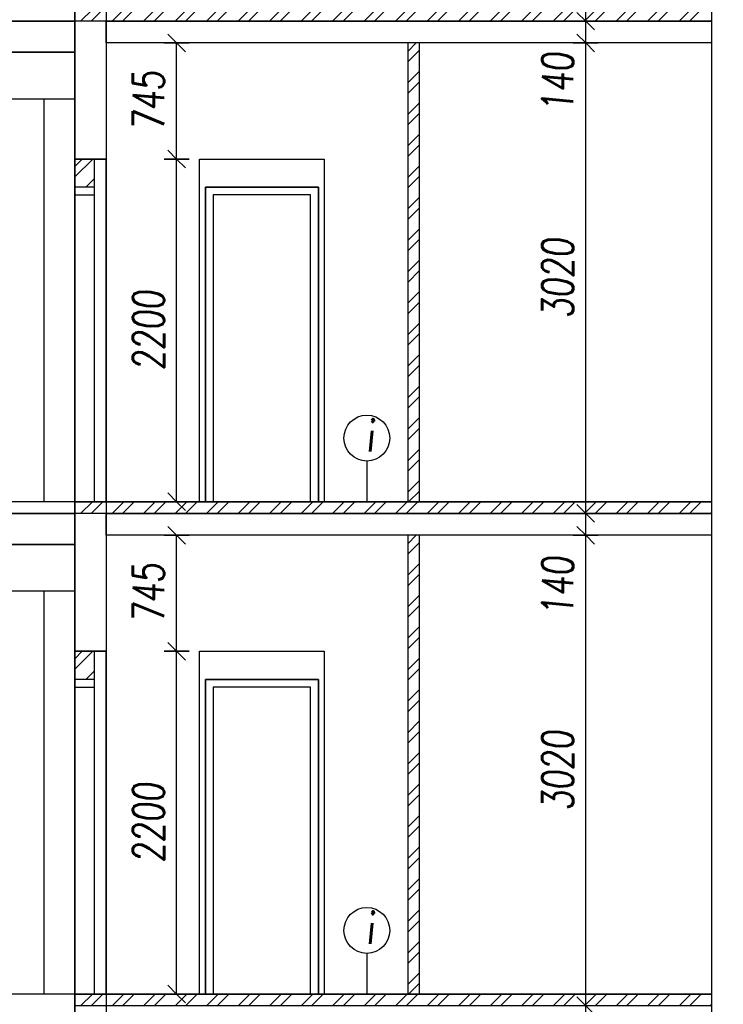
# Model space of a CAD drawing. Header units: millimetres. Extents: x 22267 to 193155, y 329430 to 541733.
# Tile 57 of 89: x 136183 to 140697, y 373645 to 379965. Entities that reach past the tile are written whole.
import ezdxf

# ---------------------------------------------------------------- set-up
doc = ezdxf.new("R2010")
doc.units = ezdxf.units.MM
doc.linetypes.add('ČERCHOVANÁ', pattern=[25.4, 12.7, -6.35, 0, -6.35])
for name, color, linetype in [('BOURÁNÍ PŘÍČEK', 30, 'Continuous'), ('DVERE', 4, 'Continuous'), ('KOTY_100', 7, 'Continuous'), ('KÓTY BP PODLAHA', 255, 'Continuous'), ('KÓTY BP PŘÍČKY', 255, 'Continuous'), ('OSY', 7, 'Continuous'), ('TENKA', 4, 'Continuous'), ('TLUSTA', 2, 'Continuous'), ('ŽB', 1, 'Continuous')]:
    doc.layers.add(name, color=color, linetype=linetype)
doc.styles.add('CS-ROMANS', font='romans.shx', dxfattribs={"width": 0.75, "oblique": 5})
doc.styles.add('CS-ROMANS_100', font='romans.shx', dxfattribs={"width": 0.75, "oblique": 5, "height": 200})
doc.dimstyles.new('A_KÓTA_100', dxfattribs={"dimtxt": 200, "dimasz": 4, "dimexe": 100, "dimexo": 1500, "dimgap": 80, "dimtad": 1, "dimdec": 0, "dimdsep": 46, "dimtxsty": 'CS-ROMANS_100', "dimblk": 'KOT_CARA20', "dimcen": 90, "dimse1": 1, "dimse2": 1, "dimclrd": 256, "dimclre": 256, "dimclrt": 256, "dimadec": 0, "dimazin": 0, "dimtfac": 1, "dimtdec": 0, "dimtix": 1, "dimtmove": 2, "dimatfit": 3, "dimldrblk": 'OBLIQUE', "dimfxl": 1, "dimfxlon": 1, "dimtolj": 1, "dimarcsym": 0})

# ---------------------------------------------------------------- blocks, each defined once
blk = doc.blocks.new('KOT_CARA20')
for p, q in [((0, 20), (0, -20)), ((0, 0), (-14.1, -14.1)), ((0, 0), (14.1, 14.1))]:
    blk.add_line(p, q)
blk = doc.blocks.new('*D3206')
at = {"layer": 'Defpoints', "color": 0, "transparency": 16777216}
for p in [(139814.6, 373635.5), (139949.6, 373635.5), (139949.6, 373495.5)]:
    blk.add_point(p, dxfattribs=at)
at = {"layer": 'KOTY_100', "lineweight": -2, "transparency": 16777216}
for p, q in [((139814.6, 373639.5), (139814.6, 373643.5)), ((139814.6, 373495.5), (139814.6, 373635.5)), ((139814.6, 373491.5), (139814.6, 373487.5))]:
    blk.add_line(p, q, dxfattribs=at)
at = {"layer": 'KOTY_100', "lineweight": -2, "transparency": 16777216, "xscale": 4, "yscale": 4, "zscale": 4}
for p, rotation in [((139814.6, 373635.5), 270), ((139814.6, 373495.5), 90)]:
    blk.add_blockref('KOT_CARA20', p, dxfattribs=dict(at, rotation=rotation))
at = {"layer": 'KOTY_100', "transparency": 16777216, "insert": (139634.6, 373249.8), "char_height": 200, "attachment_point": 5, "rotation": 90, "style": 'CS-ROMANS_100'}
blk.add_mtext('\\A1;140', dxfattribs=at)
blk = doc.blocks.new('_OBLIQUE')
at = {"color": 0, "linetype": 'ByBlock', "ltscale": 15}
blk.add_line((-0.5, -0.5), (0.5, 0.5), dxfattribs=at)
blk = doc.blocks.new('*D3207')
at = {"layer": 'Defpoints', "color": 0, "transparency": 16777216}
for p in [(139814.6, 376655.5), (139949.6, 376655.5), (139949.6, 373635.5)]:
    blk.add_point(p, dxfattribs=at)
at = {"layer": 'KOTY_100', "lineweight": -2, "transparency": 16777216}
blk.add_line((139814.6, 373639.5), (139814.6, 376651.5), dxfattribs=at)
at = {"layer": 'KOTY_100', "lineweight": -2, "transparency": 16777216, "xscale": 4, "yscale": 4, "zscale": 4}
for p, rotation in [((139814.6, 376655.5), 90), ((139814.6, 373635.5), 270)]:
    blk.add_blockref('KOT_CARA20', p, dxfattribs=dict(at, rotation=rotation))
at = {"layer": 'KOTY_100', "transparency": 16777216, "insert": (139634.6, 375145.5), "char_height": 200, "attachment_point": 5, "rotation": 90, "style": 'CS-ROMANS_100'}
blk.add_mtext('\\A1;3020', dxfattribs=at)
blk = doc.blocks.new('*D3208')
at = {"layer": 'Defpoints', "color": 0, "transparency": 16777216}
for p in [(139814.6, 376795.5), (140048.6, 376795.5), (139949.6, 376655.5)]:
    blk.add_point(p, dxfattribs=at)
at = {"layer": 'KOTY_100', "lineweight": -2, "transparency": 16777216}
for p, q in [((139814.6, 376799.5), (139814.6, 376803.5)), ((139814.6, 376655.5), (139814.6, 376795.5)), ((139814.6, 376651.5), (139814.6, 376647.5))]:
    blk.add_line(p, q, dxfattribs=at)
at = {"layer": 'KOTY_100', "lineweight": -2, "transparency": 16777216, "xscale": 4, "yscale": 4, "zscale": 4}
for p, rotation in [((139814.6, 376795.5), 270), ((139814.6, 376655.5), 90)]:
    blk.add_blockref('KOT_CARA20', p, dxfattribs=dict(at, rotation=rotation))
at = {"layer": 'KOTY_100', "transparency": 16777216, "insert": (139634.6, 376327.7), "char_height": 200, "attachment_point": 5, "rotation": 90, "style": 'CS-ROMANS_100'}
blk.add_mtext('\\A1;140', dxfattribs=at)
blk = doc.blocks.new('*D3209')
at = {"layer": 'Defpoints', "color": 0, "transparency": 16777216}
for p in [(139814.6, 379815.5), (139949.6, 379815.5), (140048.6, 376795.5)]:
    blk.add_point(p, dxfattribs=at)
at = {"layer": 'KOTY_100', "lineweight": -2, "transparency": 16777216}
blk.add_line((139814.6, 376799.5), (139814.6, 379811.5), dxfattribs=at)
at = {"layer": 'KOTY_100', "lineweight": -2, "transparency": 16777216, "xscale": 4, "yscale": 4, "zscale": 4}
for p, rotation in [((139814.6, 379815.5), 90), ((139814.6, 376795.5), 270)]:
    blk.add_blockref('KOT_CARA20', p, dxfattribs=dict(at, rotation=rotation))
at = {"layer": 'KOTY_100', "transparency": 16777216, "insert": (139634.6, 378305.5), "char_height": 200, "attachment_point": 5, "rotation": 90, "style": 'CS-ROMANS_100'}
blk.add_mtext('\\A1;3020', dxfattribs=at)
blk = doc.blocks.new('*D3210')
at = {"layer": 'Defpoints', "color": 0, "transparency": 16777216}
for p in [(139814.6, 379955.5), (139949.6, 379955.5), (139949.6, 379815.5)]:
    blk.add_point(p, dxfattribs=at)
at = {"layer": 'KOTY_100', "lineweight": -2, "transparency": 16777216}
for p, q in [((139814.6, 379959.5), (139814.6, 379963.5)), ((139814.6, 379815.5), (139814.6, 379955.5)), ((139814.6, 379811.5), (139814.6, 379807.5))]:
    blk.add_line(p, q, dxfattribs=at)
at = {"layer": 'KOTY_100', "lineweight": -2, "transparency": 16777216, "xscale": 4, "yscale": 4, "zscale": 4}
for p, rotation in [((139814.6, 379955.5), 270), ((139814.6, 379815.5), 90)]:
    blk.add_blockref('KOT_CARA20', p, dxfattribs=dict(at, rotation=rotation))
at = {"layer": 'KOTY_100', "transparency": 16777216, "insert": (139634.6, 379562.7), "char_height": 200, "attachment_point": 5, "rotation": 90, "style": 'CS-ROMANS_100'}
blk.add_mtext('\\A1;140', dxfattribs=at)
blk = doc.blocks.new('*D3211')
at = {"layer": 'Defpoints', "color": 0, "transparency": 16777216}
for p in [(139814.6, 382975.5), (139949.6, 382975.5), (139949.6, 379955.5)]:
    blk.add_point(p, dxfattribs=at)
at = {"layer": 'KOTY_100', "lineweight": -2, "transparency": 16777216}
blk.add_line((139814.6, 379959.5), (139814.6, 382971.5), dxfattribs=at)
at = {"layer": 'KOTY_100', "lineweight": -2, "transparency": 16777216, "xscale": 4, "yscale": 4, "zscale": 4}
for p, rotation in [((139814.6, 382975.5), 90), ((139814.6, 379955.5), 270)]:
    blk.add_blockref('KOT_CARA20', p, dxfattribs=dict(at, rotation=rotation))
at = {"layer": 'KOTY_100', "transparency": 16777216, "insert": (139634.6, 381465.5), "char_height": 200, "attachment_point": 5, "rotation": 90, "style": 'CS-ROMANS_100'}
blk.add_mtext('\\A1;3020', dxfattribs=at)
blk = doc.blocks.new('*D3442')
at = {"layer": 'Defpoints', "color": 0, "transparency": 16777216}
for p in [(136737.4, 375910.5), (137189.8, 375910.5), (136832.1, 373710.5)]:
    blk.add_point(p, dxfattribs=at)
at = {"layer": 'KÓTY BP PŘÍČKY', "lineweight": -2, "transparency": 16777216}
blk.add_line((137189.8, 373714.5), (137189.8, 375906.5), dxfattribs=at)
at = {"layer": 'KÓTY BP PŘÍČKY', "lineweight": -2, "transparency": 16777216, "xscale": 4, "yscale": 4, "zscale": 4}
for p, rotation in [((137189.8, 375910.5), 90), ((137189.8, 373710.5), 270)]:
    blk.add_blockref('KOT_CARA20', p, dxfattribs=dict(at, rotation=rotation))
at = {"layer": 'KÓTY BP PŘÍČKY', "transparency": 16777216, "insert": (137009.8, 374810.5), "char_height": 200, "attachment_point": 5, "rotation": 90, "style": 'CS-ROMANS_100'}
blk.add_mtext('\\A1;2200', dxfattribs=at)
blk = doc.blocks.new('*D3443')
at = {"layer": 'Defpoints', "color": 0, "transparency": 16777216}
for p in [(137189.8, 376655.5), (137397, 376655.5), (136737.4, 375910.5)]:
    blk.add_point(p, dxfattribs=at)
at = {"layer": 'KÓTY BP PŘÍČKY', "lineweight": -2, "transparency": 16777216}
blk.add_line((137189.8, 375914.5), (137189.8, 376651.5), dxfattribs=at)
at = {"layer": 'KÓTY BP PŘÍČKY', "lineweight": -2, "transparency": 16777216, "xscale": 4, "yscale": 4, "zscale": 4}
for p, rotation in [((137189.8, 376655.5), 90), ((137189.8, 375910.5), 270)]:
    blk.add_blockref('KOT_CARA20', p, dxfattribs=dict(at, rotation=rotation))
at = {"layer": 'KÓTY BP PŘÍČKY', "transparency": 16777216, "insert": (137009.8, 376283), "char_height": 200, "attachment_point": 5, "rotation": 90, "style": 'CS-ROMANS_100'}
blk.add_mtext('\\A1;745', dxfattribs=at)
blk = doc.blocks.new('*D3444')
at = {"layer": 'Defpoints', "color": 0, "transparency": 16777216}
for p in [(136737.4, 379070.5), (137189.8, 379070.5), (136832.1, 376870.5)]:
    blk.add_point(p, dxfattribs=at)
at = {"layer": 'KÓTY BP PŘÍČKY', "lineweight": -2, "transparency": 16777216}
blk.add_line((137189.8, 376874.5), (137189.8, 379066.5), dxfattribs=at)
at = {"layer": 'KÓTY BP PŘÍČKY', "lineweight": -2, "transparency": 16777216, "xscale": 4, "yscale": 4, "zscale": 4}
for p, rotation in [((137189.8, 379070.5), 90), ((137189.8, 376870.5), 270)]:
    blk.add_blockref('KOT_CARA20', p, dxfattribs=dict(at, rotation=rotation))
at = {"layer": 'KÓTY BP PŘÍČKY', "transparency": 16777216, "insert": (137009.8, 377970.5), "char_height": 200, "attachment_point": 5, "rotation": 90, "style": 'CS-ROMANS_100'}
blk.add_mtext('\\A1;2200', dxfattribs=at)
blk = doc.blocks.new('*D3445')
at = {"layer": 'Defpoints', "color": 0, "transparency": 16777216}
for p in [(137189.8, 379815.5), (137397, 379815.5), (136737.4, 379070.5)]:
    blk.add_point(p, dxfattribs=at)
at = {"layer": 'KÓTY BP PŘÍČKY', "lineweight": -2, "transparency": 16777216}
blk.add_line((137189.8, 379074.5), (137189.8, 379811.5), dxfattribs=at)
at = {"layer": 'KÓTY BP PŘÍČKY', "lineweight": -2, "transparency": 16777216, "xscale": 4, "yscale": 4, "zscale": 4}
for p, rotation in [((137189.8, 379815.5), 90), ((137189.8, 379070.5), 270)]:
    blk.add_blockref('KOT_CARA20', p, dxfattribs=dict(at, rotation=rotation))
at = {"layer": 'KÓTY BP PŘÍČKY', "transparency": 16777216, "insert": (137009.8, 379443), "char_height": 200, "attachment_point": 5, "rotation": 90, "style": 'CS-ROMANS_100'}
blk.add_mtext('\\A1;745', dxfattribs=at)

msp = doc.modelspace()

# ---------------------------------------------------------------- hatches: boundary and pattern name
at = {"layer": 'BOURÁNÍ PŘÍČEK'}
h = msp.add_hatch(dxfattribs=at)
h.set_pattern_fill('ANSI32', color=256, scale=15)
h.set_pattern_definition([(45, (-2e-10, -22120), (-101.02788, 101.02788), []), (45, (67.35, -22120), (-101.02788, 101.02788), [])])
h.paths.add_polyline_path([(136537.4, 380030.5), (140622.4, 380030.5), (140622.4, 379955.5), (136537.4, 379955.5)])
h = msp.add_hatch(dxfattribs=at)
h.set_pattern_fill('ANSI32', color=256, scale=15)
h.set_pattern_definition([(45, (98618.94, -23185), (-101.02788, 101.02788), []), (45, (98686.29, -23185), (-101.02788, 101.02788), [])])
h.paths.add_polyline_path([(138672.4, 379815.5), (138747.4, 379815.5), (138747.4, 376870.5), (138672.4, 376870.5)])
h = msp.add_hatch(dxfattribs=at)
h.set_pattern_fill('ANSI32', color=256, scale=15)
h.set_pattern_definition([(45, (96476.44, -23930), (-101.02788, 101.02788), []), (45, (96543.79, -23930), (-101.02788, 101.02788), [])])
h.paths.add_polyline_path([(136537.4, 379070.5), (136662.4, 379070.5), (136662.4, 378890.5), (136537.4, 378890.5)])
h = msp.add_hatch(dxfattribs=at)
h.set_pattern_fill('ANSI32', color=256, scale=15)
h.set_pattern_definition([(45, (-2e-10, -25280), (-101.02788, 101.02788), []), (45, (67.35, -25280), (-101.02788, 101.02788), [])])
h.paths.add_polyline_path([(136537.4, 376870.5), (140622.4, 376870.5), (140622.4, 376795.5), (136537.4, 376795.5)])
h = msp.add_hatch(dxfattribs=at)
h.set_pattern_fill('ANSI32', color=256, scale=15)
h.set_pattern_definition([(45, (98618.94, -26345), (-101.02788, 101.02788), []), (45, (98686.29, -26345), (-101.02788, 101.02788), [])])
h.paths.add_polyline_path([(138672.4, 376655.5), (138747.4, 376655.5), (138747.4, 373710.5), (138672.4, 373710.5)])
h = msp.add_hatch(dxfattribs=at)
h.set_pattern_fill('ANSI32', color=256, scale=15)
h.set_pattern_definition([(45, (96476.44, -27090), (-101.02788, 101.02788), []), (45, (96543.79, -27090), (-101.02788, 101.02788), [])])
h.paths.add_polyline_path([(136537.4, 375910.5), (136662.4, 375910.5), (136662.4, 375730.5), (136537.4, 375730.5)])
h = msp.add_hatch(dxfattribs=at)
h.set_pattern_fill('ANSI32', color=256, scale=15)
h.set_pattern_definition([(45, (-3e-10, -28440), (-101.02788, 101.02788), []), (45, (67.35, -28440), (-101.02788, 101.02788), [])])
h.paths.add_polyline_path([(136537.4, 373710.5), (140622.4, 373710.5), (140622.4, 373635.5), (136537.4, 373635.5)])

# ---------------------------------------------------------------- linework, layer by layer
for points in [[(136537.4, 406325.5), (136537.4, 335810.5)], [(136737.4, 406325.5), (136737.4, 336050.5)], [(138672.4, 379815.5), (138672.4, 376870.5)], [(138747.4, 376870.5), (138747.4, 379815.5)], [(136662.4, 376870.5), (136662.4, 379070.5)], [(138672.4, 376655.5), (138672.4, 373710.5)], [(138747.4, 373710.5), (138747.4, 376655.5)], [(136662.4, 373710.5), (136662.4, 375910.5)]]:
    msp.add_lwpolyline(points, dxfattribs=at)
for points in [[(136537.4, 380030.5), (140622.4, 380030.5), (140622.4, 379955.5), (136537.4, 379955.5)], [(136537.4, 376870.5), (136737.4, 376870.5), (136737.4, 379070.5), (136537.4, 379070.5)], [(136537.4, 379070.5), (136737.4, 379070.5), (136737.4, 376870.5), (136537.4, 376870.5)], [(136537.4, 378840.5), (136662.4, 378840.5), (136662.4, 378890.5), (136537.4, 378890.5)], [(137374.9, 376870.5), (138099.9, 376870.5), (138099.9, 378890.5), (137374.9, 378890.5)], [(137424.9, 376870.5), (138049.9, 376870.5), (138049.9, 378840.5), (137424.9, 378840.5)], [(136537.4, 376870.5), (140622.4, 376870.5), (140622.4, 376795.5), (136537.4, 376795.5)], [(136537.4, 373710.5), (136737.4, 373710.5), (136737.4, 375910.5), (136537.4, 375910.5)], [(136537.4, 375910.5), (136737.4, 375910.5), (136737.4, 373710.5), (136537.4, 373710.5)], [(136537.4, 375680.5), (136662.4, 375680.5), (136662.4, 375730.5), (136537.4, 375730.5)], [(137374.9, 373710.5), (138099.9, 373710.5), (138099.9, 375730.5), (137374.9, 375730.5)], [(137424.9, 373710.5), (138049.9, 373710.5), (138049.9, 375680.5), (137424.9, 375680.5)], [(136537.4, 373710.5), (140622.4, 373710.5), (140622.4, 373635.5), (136537.4, 373635.5)]]:
    msp.add_lwpolyline(points, close=True, dxfattribs=at)
at = {"layer": 'DVERE'}
for points in [[(137337.4, 379070.5), (138137.4, 379070.5), (138137.4, 376870.5), (137337.4, 376870.5)], [(137337.4, 375910.5), (138137.4, 375910.5), (138137.4, 373710.5), (137337.4, 373710.5)]]:
    msp.add_lwpolyline(points, close=True, dxfattribs=at)
at = {"layer": 'KÓTY BP PODLAHA'}
for centre in [(138410.3, 377279), (138410.3, 374119)]:
    msp.add_circle(centre, 147.1, dxfattribs=at)
at = {"layer": 'KÓTY BP PŘÍČKY'}
for p, q in [((138410.3, 377131.9), (138410.3, 376870.5)), ((138410.3, 373971.9), (138410.3, 373710.5))]:
    msp.add_line(p, q, dxfattribs=at)
at = {"layer": 'OSY', "linetype": 'ČERCHOVANÁ', "ltscale": 25}
msp.add_lwpolyline([(136537.4, 331387.3), (136537.4, 408305.5)], dxfattribs=at)
at = {"layer": 'TENKA'}
for points in [[(136537.4, 379955.5), (129937.4, 379955.5)], [(140622.4, 379955.5), (136737.4, 379955.5)], [(134762.4, 379455.5), (129937.4, 379455.5), (129937.4, 379755.5), (136537.4, 379755.5), (136537.4, 379455.5), (134837.4, 379455.5)], [(136337.4, 379455.5), (136337.4, 376870.5)], [(136537.4, 376795.5), (129937.4, 376795.5)], [(140622.4, 376795.5), (136737.4, 376795.5)], [(134762.4, 376295.5), (129937.4, 376295.5), (129937.4, 376595.5), (136537.4, 376595.5), (136537.4, 376295.5), (134837.4, 376295.5)], [(136337.4, 376295.5), (136337.4, 373710.5)]]:
    msp.add_lwpolyline(points, dxfattribs=at)
for points in [[(137374.9, 378890.5), (138099.9, 378890.5), (138099.9, 376870.5), (137374.9, 376870.5)], [(137374.9, 375730.5), (138099.9, 375730.5), (138099.9, 373710.5), (137374.9, 373710.5)]]:
    msp.add_lwpolyline(points, close=True, dxfattribs=at)
at = {"layer": 'TLUSTA'}
for points in [[(140622.4, 402075.5), (140622.4, 349935.5)], [(140622.4, 379815.5), (136737.4, 379815.5)], [(136537.4, 379755.5), (129937.4, 379755.5)], [(136537.4, 376870.5), (129937.4, 376870.5)], [(140622.4, 376870.5), (136737.4, 376870.5)], [(140622.4, 376655.5), (136737.4, 376655.5)], [(136537.4, 376595.5), (129937.4, 376595.5)], [(136537.4, 373710.5), (129937.4, 373710.5)], [(140622.4, 373710.5), (136737.4, 373710.5)]]:
    msp.add_lwpolyline(points, dxfattribs=at)
at = {"layer": 'ŽB'}
msp.add_lwpolyline([(140622.4, 402075.5), (140622.4, 349935.5), (140772.4, 349935.5), (140772.4, 402075.5)], dxfattribs=at)
for points in [[(136537.4, 380030.5), (136737.4, 380030.5), (136737.4, 379070.5), (136537.4, 379070.5)], [(129937.4, 379955.5), (136537.4, 379955.5), (136537.4, 379755.5), (129937.4, 379755.5)], [(136737.4, 379955.5), (140622.4, 379955.5), (140622.4, 379815.5), (136737.4, 379815.5)], [(136537.4, 376870.5), (136737.4, 376870.5), (136737.4, 375910.5), (136537.4, 375910.5)], [(129937.4, 376795.5), (136537.4, 376795.5), (136537.4, 376595.5), (129937.4, 376595.5)], [(136737.4, 376795.5), (140622.4, 376795.5), (140622.4, 376655.5), (136737.4, 376655.5)], [(136537.4, 373710.5), (136737.4, 373710.5), (136737.4, 372750.5), (136537.4, 372750.5)]]:
    msp.add_lwpolyline(points, close=True, dxfattribs=at)

# ---------------------------------------------------------------- texts
at = {"layer": 'KÓTY BP PODLAHA', "char_height": 200, "width": 78.647, "attachment_point": 4, "style": 'CS-ROMANS'}
for insert in [(138406.4, 377292), (138406.4, 374132)]:
    msp.add_mtext('\\A1;i', dxfattribs=dict(at, insert=insert))

# ---------------------------------------------------------------- dimensions: what is measured, and where the dimension line sits
at = {"layer": 'KOTY_100'}
for base, p1, p2, picture, middle in [((139814.6, 382975.5), (139949.6, 379955.5), (139949.6, 382975.5), '*D3211', (139634.6, 381465.5)), ((139814.6, 379815.5), (140048.6, 376795.5), (139949.6, 379815.5), '*D3209', (139634.6, 378305.5)), ((139814.6, 376655.5), (139949.6, 373635.5), (139949.6, 376655.5), '*D3207', (139634.6, 375145.5))]:
    dim = msp.add_linear_dim(base=base, p1=p1, p2=p2, angle=90, dimstyle='A_KÓTA_100', dxfattribs=at)
    dim.commit()
    dim.dimension.update_dxf_attribs({"geometry": picture, "text_midpoint": middle})
for base, p1, p2, picture, middle in [((139814.6, 379955.5), (139949.6, 379815.5), (139949.6, 379955.5), '*D3210', (139634.6, 379562.7)), ((139814.6, 376795.5), (139949.6, 376655.5), (140048.6, 376795.5), '*D3208', (139634.6, 376327.7)), ((139814.6, 373635.5), (139949.6, 373495.5), (139949.6, 373635.5), '*D3206', (139634.6, 373249.8))]:
    dim = msp.add_linear_dim(base=base, p1=p1, p2=p2, angle=90, dimstyle='A_KÓTA_100', dxfattribs=at)
    dim.commit()
    dim.dimension.update_dxf_attribs({"geometry": picture, "text_midpoint": middle, "dimtype": 160})
at = {"layer": 'KÓTY BP PŘÍČKY'}
for base, p1, p2, picture, middle in [((137189.8, 379815.5), (136737.4, 379070.5), (137397, 379815.5), '*D3445', (137009.8, 379443)), ((137189.8, 379070.5), (136832.1, 376870.5), (136737.4, 379070.5), '*D3444', (137009.8, 377970.5)), ((137189.8, 376655.5), (136737.4, 375910.5), (137397, 376655.5), '*D3443', (137009.8, 376283)), ((137189.8, 375910.5), (136832.1, 373710.5), (136737.4, 375910.5), '*D3442', (137009.8, 374810.5))]:
    dim = msp.add_linear_dim(base=base, p1=p1, p2=p2, angle=90, dimstyle='A_KÓTA_100', dxfattribs=at)
    dim.commit()
    dim.dimension.update_dxf_attribs({"geometry": picture, "text_midpoint": middle})

doc.saveas('drawing.dxf')
